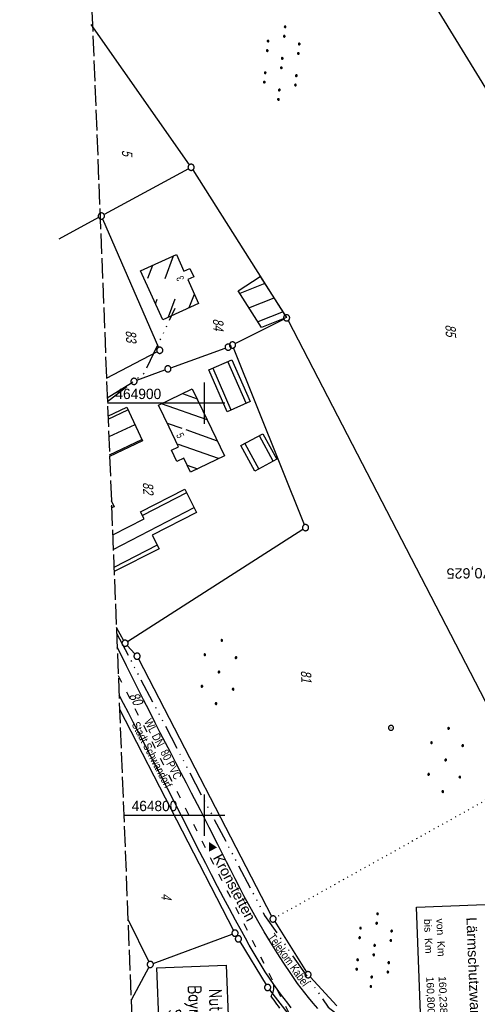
# Model space of a CAD drawing. Extents: x 511155 to 511479, y 464515 to 465450.
# Tile 20 of 41: x 511155 to 511266, y 464754 to 464993. Entities that reach past the tile are written whole.
import ezdxf
from ezdxf.enums import TextEntityAlignment as Align

# ---------------------------------------------------------------- set-up
doc = ezdxf.new("R2010")
doc.units = 0
doc.header["$LTSCALE"] = 10
doc.header["$MEASUREMENT"] = 0
for name, pattern in [('ACAD_ISO03W100', [30, 12, -18]), ('ACAD_ISO14W100', [25.5, 12, -3, 0.5, -3, 0.5, -3, 0.5, -3]), ('AUSGEZOGEN', [0]), ('LT00', [0]), ('LT14', [0.6, 0.5, -0.1]), ('PUNKTX2_STR', [0.6, 0.1, -0.5])]:
    doc.linetypes.add(name, pattern=pattern)
doc.layers.get('0').update_dxf_attribs({"linetype": 'LT00'})
for name, color, linetype in [('--EK_FBR', 1, 'LT00'), ('-EL-93-1', 20, 'LT00'), ('BW_TEXT_B', 20, 'AUSGEZOGEN'), ('DFK_BEB_SCHR', 254, 'LT00'), ('DFK_BEBAUUNG', 250, 'LT00'), ('DFK_FLUR_NR', 250, 'LT00'), ('DFK_GZPKT', 250, 'LT00'), ('DFK_HAUSNR', 250, 'LT00'), ('DFK_KATASTER', 250, 'LT00'), ('DFK_NUTZUNG', 250, 'LT00'), ('DFK_NUTZUNGSGRENZE', 70, 'PUNKTX2_STR'), ('DFK_STAND', 22, 'LT00'), ('DFK_TOPO-SYM', 252, 'LT00'), ('DFK_VERMPKT', 252, 'LT00'), ('ORTSRICHTUNG', 7, 'Continuous'), ('TELEKOM', 210, 'ACAD_ISO14W100'), ('TELEKOM_TEXT', 210, 'Continuous'), ('V103_AFBR_BAB', 250, 'LT00'), ('V103_EINFAHRT', 250, 'LT00'), ('V103_RASTER', 250, 'LT00'), ('WASSERLTG', 130, 'ACAD_ISO03W100'), ('WASSERLTG_TEXT', 130, 'Continuous')]:
    doc.layers.add(name, color=color, linetype=linetype)
doc.layers.add('-BLATT_103-RAND', color=7, linetype='LT14', plot=False)
doc.styles.add('Arial', font='ARIAL.TTF')
doc.styles.add('Beschrift', font='ARIAL.TTF')
doc.styles.get("Standard").update_dxf_attribs({"font": 'ARIAL.TTF'})
doc.styles.add('Versorgungsltg', font='ARIAL.TTF', dxfattribs={"width": 0.8, "height": 2})

# ---------------------------------------------------------------- blocks, each defined once
blk = doc.blocks.new('SYMB7010')
at = {"color": 0, "linetype": 'ByBlock'}
for points in [[(-0.031408, 0.499213), (-0.093728, 0.49134), (-0.15457, 0.475719), (-0.212975, 0.452595), (-0.268021, 0.422333), (-0.31884, 0.385411), (-0.36463, 0.342411), (-0.40467, 0.29401), (-0.438329, 0.240973), (-0.465074, 0.184136), (-0.484486, 0.124395), (-0.496256, 0.062692), (-0.5002, 0)], [(-0.5002, 0), (-0.496256, -0.062692), (-0.484486, -0.124395), (-0.465075, -0.184136), (-0.438329, -0.240973), (-0.404671, -0.29401), (-0.36463, -0.342411), (-0.31884, -0.385411), (-0.268021, -0.422333), (-0.212975, -0.452595), (-0.154571, -0.475719), (-0.093728, -0.49134), (-0.031408, -0.499213), (0.031408, -0.499213)], [(0.5002, 0), (0.496256, 0.062692), (0.484485, 0.124395), (0.465074, 0.184136), (0.438329, 0.240973), (0.40467, 0.29401), (0.36463, 0.342411), (0.31884, 0.385411), (0.268021, 0.422333), (0.212975, 0.452595), (0.15457, 0.475719), (0.093728, 0.49134), (0.031408, 0.499213), (-0.031408, 0.499213)], [(0.031408, -0.499213), (0.093728, -0.491341), (0.15457, -0.475719), (0.212975, -0.452595), (0.268021, -0.422333), (0.31884, -0.385411), (0.36463, -0.342411), (0.404671, -0.294011), (0.438329, -0.240974), (0.465075, -0.184136), (0.484486, -0.124395), (0.496256, -0.062692), (0.500201, 0)]]:
    blk.add_lwpolyline(points, dxfattribs=at)
blk = doc.blocks.new('SYMB7301')
at = {"color": 0, "linetype": 'ByBlock'}
for p, q in [((-0.128693, 0), (0, 0.128693)), ((0, -0.128693), (-0.128693, 0)), ((0, 0.128693), (0.128693, 0)), ((0.128693, 0), (0, -0.128693)), ((0.000059, -0.009738), (0.000059, 0.009897)), ((-0.00901, -0.004339), (-0.002225, -0.009749))]:
    blk.add_line(p, q, dxfattribs=at)
for points in [[(-0.002225, 0.009749), (-0.00901, 0.004339), (-0.00901, -0.004339)], [(0.01, 0), (0.006235, 0.007818), (-0.002225, 0.009749)], [(-0.002225, -0.009749), (0.006235, -0.007818), (0.01, 0)]]:
    blk.add_lwpolyline(points, dxfattribs=at)
blk = doc.blocks.new('SYMB7110')
at = {"color": 0, "linetype": 'ByBlock'}
for p, q in [((-0.515, 0.392919), (-0.515, 0.367081)), ((-0.51, 0.362895), (-0.51, 0.397105)), ((-0.505, 0.399164), (-0.505, 0.360836)), ((-0.5, 0.360204), (-0.5, 0.399796)), ((-0.495, 0.399164), (-0.495, 0.360836)), ((-0.49, 0.362895), (-0.49, 0.397105)), ((-0.485, 0.392919), (-0.485, 0.367081)), ((-0.48, 0.379874), (-0.48, 0.380145)), ((-0.285, 0.392919), (-0.285, 0.367081)), ((-0.28, 0.362895), (-0.28, 0.397105)), ((-0.275, 0.399164), (-0.275, 0.360836)), ((-0.27, 0.360204), (-0.27, 0.399796)), ((-0.265, 0.399164), (-0.265, 0.360836)), ((-0.26, 0.362895), (-0.26, 0.397105)), ((-0.255, 0.392919), (-0.255, 0.367081)), ((-0.25, 0.379874), (-0.25, 0.380146)), ((0.255, 0.392919), (0.255, 0.367081)), ((0.26, 0.362895), (0.26, 0.397105)), ((0.265, 0.399164), (0.265, 0.360836)), ((0.27, 0.360204), (0.27, 0.399796)), ((0.275, 0.399164), (0.275, 0.360836)), ((0.28, 0.362895), (0.28, 0.397105)), ((0.285, 0.392919), (0.285, 0.367081)), ((0.29, 0.379874), (0.29, 0.380145)), ((0.485, 0.392919), (0.485, 0.367081)), ((0.49, 0.362895), (0.49, 0.397105)), ((0.495, 0.399164), (0.495, 0.360836)), ((0.5, 0.360204), (0.5, 0.399796)), ((0.505, 0.399164), (0.505, 0.360836)), ((0.51, 0.362895), (0.51, 0.397105)), ((0.515, 0.392919), (0.515, 0.367081)), ((0.52, 0.379874), (0.52, 0.380146)), ((-0.9, 0.012919), (-0.9, -0.012919)), ((-0.895, -0.017106), (-0.895, 0.017105)), ((-0.89, 0.019164), (-0.89, -0.019164)), ((-0.885, -0.019797), (-0.885, 0.019796)), ((-0.88, 0.019164), (-0.88, -0.019164)), ((-0.875, -0.017106), (-0.875, 0.017105)), ((-0.87, 0.012919), (-0.87, -0.012919)), ((-0.865, -0.000126), (-0.865, 0.000145)), ((-0.67, 0.012919), (-0.67, -0.012919)), ((-0.665, -0.017106), (-0.665, 0.017105)), ((-0.66, 0.019164), (-0.66, -0.019164)), ((-0.655, -0.019797), (-0.655, 0.019796)), ((-0.65, 0.019164), (-0.65, -0.019164)), ((-0.645, -0.017106), (-0.645, 0.017105)), ((-0.64, 0.012919), (-0.64, -0.012919)), ((-0.635, -0.000126), (-0.635, 0.000145)), ((-0.13, 0.012919), (-0.13, -0.012919)), ((-0.125, -0.017105), (-0.125, 0.017105)), ((-0.12, 0.019164), (-0.12, -0.019164)), ((-0.115, -0.019796), (-0.115, 0.019796)), ((-0.11, 0.019164), (-0.11, -0.019164)), ((-0.105, -0.017105), (-0.105, 0.017105)), ((-0.1, 0.012919), (-0.1, -0.012919)), ((-0.095, -0.000126), (-0.095, 0.000146)), ((0.1, 0.012919), (0.1, -0.012919)), ((0.105, -0.017105), (0.105, 0.017105)), ((0.11, 0.019164), (0.11, -0.019164)), ((0.115, -0.019796), (0.115, 0.019796)), ((0.12, 0.019164), (0.12, -0.019164)), ((0.125, -0.017105), (0.125, 0.017105)), ((0.13, 0.012919), (0.13, -0.012919)), ((0.135, -0.000126), (0.135, 0.000146)), ((0.64, 0.012919), (0.64, -0.012919)), ((0.645, -0.017105), (0.645, 0.017105)), ((0.65, 0.019164), (0.65, -0.019164)), ((0.655, -0.019796), (0.655, 0.019796)), ((0.66, 0.019164), (0.66, -0.019164)), ((0.665, -0.017105), (0.665, 0.017105)), ((0.67, 0.012919), (0.67, -0.012919)), ((0.675, -0.000126), (0.675, 0.000146)), ((0.87, 0.012919), (0.87, -0.012919)), ((0.875, -0.017105), (0.875, 0.017105)), ((0.88, 0.019164), (0.88, -0.019164)), ((0.885, -0.019796), (0.885, 0.019796)), ((0.89, 0.019164), (0.89, -0.019164)), ((0.895, -0.017105), (0.895, 0.017105)), ((0.9, 0.012919), (0.9, -0.012919)), ((0.905, -0.000126), (0.905, 0.000146)), ((-0.515, -0.367081), (-0.515, -0.392919)), ((-0.51, -0.397105), (-0.51, -0.362895)), ((-0.505, -0.360836), (-0.505, -0.399164)), ((-0.5, -0.399796), (-0.5, -0.360204)), ((-0.495, -0.360836), (-0.495, -0.399164)), ((-0.49, -0.397106), (-0.49, -0.362895)), ((-0.485, -0.367081), (-0.485, -0.392919)), ((-0.48, -0.380126), (-0.48, -0.379855)), ((-0.285, -0.367081), (-0.285, -0.392919)), ((-0.28, -0.397105), (-0.28, -0.362895)), ((-0.275, -0.360836), (-0.275, -0.399164)), ((-0.27, -0.399796), (-0.27, -0.360204)), ((-0.265, -0.360836), (-0.265, -0.399164)), ((-0.26, -0.397105), (-0.26, -0.362895)), ((-0.255, -0.367081), (-0.255, -0.392919)), ((-0.25, -0.380126), (-0.25, -0.379855)), ((0.255, -0.367081), (0.255, -0.392919)), ((0.26, -0.397105), (0.26, -0.362895)), ((0.265, -0.360836), (0.265, -0.399164)), ((0.27, -0.399796), (0.27, -0.360204)), ((0.275, -0.360836), (0.275, -0.399164)), ((0.28, -0.397105), (0.28, -0.362895)), ((0.285, -0.367081), (0.285, -0.392919)), ((0.29, -0.380126), (0.29, -0.379855)), ((0.485, -0.367081), (0.485, -0.392919)), ((0.49, -0.397105), (0.49, -0.362895)), ((0.495, -0.360836), (0.495, -0.399164)), ((0.5, -0.399796), (0.5, -0.360204)), ((0.505, -0.360836), (0.505, -0.399164)), ((0.51, -0.397105), (0.51, -0.362895)), ((0.515, -0.367081), (0.515, -0.392919)), ((0.52, -0.380126), (0.52, -0.379855))]:
    blk.add_line(p, q, dxfattribs=at)
for points in [[(-0.48, 0.38), (-0.481981, 0.388678), (-0.48753, 0.395637), (-0.49555, 0.399499), (-0.50445, 0.399499), (-0.51247, 0.395637), (-0.518019, 0.388678), (-0.52, 0.38), (-0.518019, 0.371322), (-0.51247, 0.364363), (-0.50445, 0.360501), (-0.49555, 0.360501), (-0.48753, 0.364363), (-0.481981, 0.371322), (-0.48, 0.38)], [(-0.25, 0.38), (-0.251981, 0.388678), (-0.25753, 0.395637), (-0.26555, 0.399499), (-0.27445, 0.399499), (-0.28247, 0.395637), (-0.288019, 0.388678), (-0.29, 0.38), (-0.288019, 0.371322), (-0.28247, 0.364363), (-0.27445, 0.360501), (-0.26555, 0.360501), (-0.25753, 0.364363), (-0.251981, 0.371322), (-0.25, 0.38)], [(0.29, 0.38), (0.288019, 0.388678), (0.28247, 0.395637), (0.27445, 0.399499), (0.26555, 0.399499), (0.25753, 0.395637), (0.251981, 0.388678), (0.25, 0.38), (0.251981, 0.371322), (0.25753, 0.364363), (0.26555, 0.360501), (0.27445, 0.360501), (0.28247, 0.364363), (0.288019, 0.371322), (0.29, 0.38)], [(0.52, 0.38), (0.518019, 0.388678), (0.51247, 0.395637), (0.50445, 0.399499), (0.495549, 0.399499), (0.48753, 0.395637), (0.481981, 0.388678), (0.48, 0.38), (0.481981, 0.371322), (0.48753, 0.364363), (0.495549, 0.360501), (0.50445, 0.360501), (0.51247, 0.364363), (0.518019, 0.371322), (0.52, 0.38)], [(-0.865, 0), (-0.866981, 0.008678), (-0.87253, 0.015637), (-0.88055, 0.019498), (-0.88945, 0.019498), (-0.89747, 0.015637), (-0.903019, 0.008678), (-0.905, 0)], [(-0.905, 0), (-0.903019, -0.008678), (-0.89747, -0.015637), (-0.88945, -0.019499), (-0.88055, -0.019499), (-0.87253, -0.015637), (-0.866981, -0.008678), (-0.865, 0)], [(-0.635, 0), (-0.636981, 0.008678), (-0.64253, 0.015637), (-0.65055, 0.019498), (-0.65945, 0.019498), (-0.66747, 0.015637), (-0.673019, 0.008678), (-0.675, 0)], [(-0.675, 0), (-0.673019, -0.008678), (-0.66747, -0.015637), (-0.65945, -0.019499), (-0.65055, -0.019499), (-0.64253, -0.015637), (-0.636981, -0.008678), (-0.635, 0)], [(-0.095, 0), (-0.096981, 0.008678), (-0.10253, 0.015637), (-0.11055, 0.019499), (-0.11945, 0.019499), (-0.12747, 0.015637), (-0.133019, 0.008678), (-0.135, 0)], [(-0.135, 0), (-0.133019, -0.008678), (-0.12747, -0.015637), (-0.11945, -0.019499), (-0.11055, -0.019499), (-0.10253, -0.015637), (-0.096981, -0.008678), (-0.095, 0)], [(0.135, 0), (0.133019, 0.008678), (0.12747, 0.015637), (0.11945, 0.019499), (0.11055, 0.019499), (0.10253, 0.015637), (0.096981, 0.008678), (0.095, 0)], [(0.095, 0), (0.096981, -0.008678), (0.10253, -0.015637), (0.11055, -0.019499), (0.11945, -0.019499), (0.12747, -0.015637), (0.133019, -0.008678), (0.135, 0)], [(0.675, 0), (0.673019, 0.008678), (0.66747, 0.015637), (0.65945, 0.019499), (0.65055, 0.019499), (0.64253, 0.015637), (0.636981, 0.008678), (0.635, 0)], [(0.635, 0), (0.636981, -0.008678), (0.64253, -0.015637), (0.65055, -0.019499), (0.65945, -0.019499), (0.66747, -0.015637), (0.673019, -0.008678), (0.675, 0)], [(0.905, 0), (0.903019, 0.008678), (0.89747, 0.015637), (0.88945, 0.019499), (0.88055, 0.019499), (0.87253, 0.015637), (0.866981, 0.008678), (0.865, 0)], [(0.865, 0), (0.866981, -0.008678), (0.87253, -0.015637), (0.88055, -0.019499), (0.88945, -0.019499), (0.89747, -0.015637), (0.903019, -0.008678), (0.905, 0)], [(-0.48, -0.38), (-0.481981, -0.371322), (-0.48753, -0.364363), (-0.49555, -0.360501), (-0.50445, -0.360501), (-0.51247, -0.364363), (-0.518019, -0.371322), (-0.52, -0.38), (-0.518019, -0.388678), (-0.51247, -0.395637), (-0.50445, -0.399499), (-0.49555, -0.399499), (-0.48753, -0.395637), (-0.481981, -0.388678), (-0.48, -0.38)], [(-0.25, -0.38), (-0.251981, -0.371322), (-0.25753, -0.364363), (-0.26555, -0.360501), (-0.27445, -0.360501), (-0.28247, -0.364363), (-0.288019, -0.371322), (-0.29, -0.38), (-0.288019, -0.388678), (-0.28247, -0.395637), (-0.27445, -0.399499), (-0.26555, -0.399499), (-0.25753, -0.395637), (-0.251981, -0.388678), (-0.25, -0.38)], [(0.29, -0.38), (0.288019, -0.371322), (0.28247, -0.364363), (0.27445, -0.360501), (0.26555, -0.360501), (0.25753, -0.364363), (0.251981, -0.371322), (0.25, -0.38), (0.251981, -0.388678), (0.25753, -0.395637), (0.26555, -0.399499), (0.27445, -0.399499), (0.28247, -0.395637), (0.288019, -0.388678), (0.29, -0.38)], [(0.52, -0.38), (0.518019, -0.371322), (0.51247, -0.364363), (0.50445, -0.360501), (0.495549, -0.360501), (0.48753, -0.364363), (0.481981, -0.371322), (0.48, -0.38), (0.481981, -0.388678), (0.48753, -0.395637), (0.495549, -0.399499), (0.50445, -0.399499), (0.51247, -0.395637), (0.518019, -0.388678), (0.52, -0.38)]]:
    blk.add_lwpolyline(points, dxfattribs=at)
blk = doc.blocks.new('Ackerland7')
at = {"layer": 'DFK_NUTZUNG', "color": 0, "linetype": 'ByBlock'}
for p, q in [((-4, 3.93), (-4, 3.67)), ((-3.95, 3.63), (-3.95, 3.97)), ((-3.9, 3.99), (-3.9, 3.61)), ((-3.85, 3.6), (-3.85, 4)), ((-3.8, 3.99), (-3.8, 3.61)), ((-3.75, 3.63), (-3.75, 3.97)), ((-3.7, 3.93), (-3.7, 3.67)), ((-3.65, 3.8), (-3.65, 3.8)), ((3.7, 3.93), (3.7, 3.67)), ((3.75, 3.63), (3.75, 3.97)), ((3.8, 3.99), (3.8, 3.61)), ((3.85, 3.6), (3.85, 4)), ((3.9, 3.99), (3.9, 3.61)), ((3.95, 3.63), (3.95, 3.97)), ((4, 3.93), (4, 3.67)), ((4.05, 3.8), (4.05, 3.8)), ((-7.85, 0.13), (-7.85, -0.13)), ((-7.8, -0.17), (-7.8, 0.17)), ((-7.75, 0.19), (-7.75, -0.19)), ((-7.7, -0.2), (-7.7, 0.2)), ((-7.65, 0.19), (-7.65, -0.19)), ((-7.6, -0.17), (-7.6, 0.17)), ((-7.55, 0.13), (-7.55, -0.13)), ((-7.5, 0), (-7.5, 0)), ((-0.15, 0.13), (-0.15, -0.13)), ((-0.1, -0.17), (-0.1, 0.17)), ((-0.05, 0.19), (-0.05, -0.19)), ((0, -0.2), (0, 0.2)), ((0.05, 0.19), (0.05, -0.19)), ((0.1, -0.17), (0.1, 0.17)), ((0.15, 0.13), (0.15, -0.13)), ((0.2, 0), (0.2, 0)), ((7.55, 0.13), (7.55, -0.13)), ((7.6, -0.17), (7.6, 0.17)), ((7.65, 0.19), (7.65, -0.19)), ((7.7, -0.2), (7.7, 0.2)), ((7.75, 0.19), (7.75, -0.19)), ((7.8, -0.17), (7.8, 0.17)), ((7.85, 0.13), (7.85, -0.13)), ((7.9, 0), (7.9, 0)), ((-4, -3.67), (-4, -3.93)), ((-3.95, -3.97), (-3.95, -3.63)), ((-3.9, -3.61), (-3.9, -3.99)), ((-3.85, -4), (-3.85, -3.6)), ((-3.8, -3.61), (-3.8, -3.99)), ((-3.75, -3.97), (-3.75, -3.63)), ((-3.7, -3.67), (-3.7, -3.93)), ((-3.65, -3.8), (-3.65, -3.8)), ((3.7, -3.67), (3.7, -3.93)), ((3.75, -3.97), (3.75, -3.63)), ((3.8, -3.61), (3.8, -3.99)), ((3.85, -4), (3.85, -3.6)), ((3.9, -3.61), (3.9, -3.99)), ((3.95, -3.97), (3.95, -3.63)), ((4, -3.67), (4, -3.93)), ((4.05, -3.8), (4.05, -3.8))]:
    blk.add_line(p, q, dxfattribs=at)
for points in [[(-3.65, 3.8), (-3.67, 3.89), (-3.73, 3.96), (-3.81, 3.99), (-3.89, 3.99), (-3.97, 3.96), (-4.03, 3.89), (-4.05, 3.8), (-4.03, 3.71), (-3.97, 3.64), (-3.89, 3.6), (-3.81, 3.6), (-3.73, 3.64), (-3.67, 3.71), (-3.65, 3.8)], [(4.05, 3.8), (4.03, 3.89), (3.97, 3.96), (3.89, 3.99), (3.81, 3.99), (3.73, 3.96), (3.67, 3.89), (3.65, 3.8), (3.67, 3.71), (3.73, 3.64), (3.81, 3.61), (3.89, 3.61), (3.97, 3.64), (4.03, 3.71), (4.05, 3.8)], [(-7.5, 0), (-7.52, 0.09), (-7.58, 0.16), (-7.66, 0.19), (-7.74, 0.19), (-7.82, 0.16), (-7.88, 0.09), (-7.9, 0)], [(0.2, 0), (0.18, 0.09), (0.12, 0.16), (0.04, 0.19), (-0.04, 0.19), (-0.12, 0.16), (-0.18, 0.09), (-0.2, 0)], [(-0.2, 0), (-0.18, -0.09), (-0.12, -0.16), (-0.04, -0.19), (0.04, -0.19), (0.12, -0.16), (0.18, -0.09), (0.2, 0)], [(7.9, 0), (7.88, 0.09), (7.82, 0.16), (7.74, 0.19), (7.66, 0.19), (7.58, 0.16), (7.52, 0.09), (7.5, 0)], [(7.5, 0), (7.52, -0.09), (7.58, -0.16), (7.66, -0.19), (7.74, -0.19), (7.82, -0.16), (7.88, -0.09), (7.9, 0)], [(-7.9, 0), (-7.88, -0.09), (-7.82, -0.16), (-7.74, -0.19), (-7.66, -0.19), (-7.58, -0.16), (-7.52, -0.09), (-7.5, 0)], [(-3.65, -3.8), (-3.67, -3.71), (-3.73, -3.64), (-3.81, -3.61), (-3.89, -3.61), (-3.97, -3.64), (-4.03, -3.71), (-4.05, -3.8), (-4.03, -3.89), (-3.97, -3.96), (-3.89, -3.99), (-3.81, -3.99), (-3.73, -3.96), (-3.67, -3.89), (-3.65, -3.8)], [(4.05, -3.8), (4.03, -3.71), (3.97, -3.64), (3.89, -3.61), (3.81, -3.61), (3.73, -3.64), (3.67, -3.71), (3.65, -3.8), (3.67, -3.89), (3.73, -3.96), (3.81, -3.99), (3.89, -3.99), (3.97, -3.96), (4.03, -3.89), (4.05, -3.8)]]:
    blk.add_lwpolyline(points, dxfattribs=at)

msp = doc.modelspace()

# ---------------------------------------------------------------- linework, layer by layer
at = {"layer": '--EK_FBR'}
msp.add_lwpolyline([(511227.62, 464753.06), (511226.44, 464754.38), (511225.31, 464755.73), (511224.41, 464756.86)], dxfattribs=at)
at = {"layer": '-BLATT_103-RAND'}
msp.add_lwpolyline([(511155.19, 465438.82), (511191.77, 464514.55), (511478.54, 464525.89), (511441.97, 465450.17), (511155.19, 465438.82)], dxfattribs=at)
at = {"layer": 'DFK_BEB_SCHR'}
for p, q in [((511190.5, 464930.24), (511192.58, 464935.77)), ((511187.43, 464933.43), (511186.23, 464930.27)), ((511214.76, 464929.03), (511208.69, 464926.6)), ((511196.39, 464923.18), (511197.61, 464926.43)), ((511188.19, 464924.11), (511188.62, 464925.25)), ((511192.88, 464925.23), (511191.23, 464920.85)), ((511210.87, 464923.16), (511216.96, 464925.6)), ((511219.16, 464922.17), (511213.05, 464919.72)), ((511210.16, 464899.96), (511205.73, 464910.09)), ((511202.07, 464908.48), (511206.5, 464898.35)), ((511194.75, 464902.32), (511198.26, 464901.09)), ((511176.67, 464896.15), (511181.46, 464898.4)), ((511200.71, 464895.98), (511189.65, 464899.87)), ((511183.16, 464894.78), (511176.84, 464891.81)), ((511191.02, 464895.15), (511194.54, 464893.91)), ((511195.51, 464893.57), (511203.19, 464890.88)), ((511177.01, 464887.47), (511184.86, 464891.16)), ((511216.77, 464885.9), (511213.42, 464892.11)), ((511203.46, 464886.54), (511193.76, 464889.95)), ((511209.9, 464890.21), (511213.25, 464884)), ((511195.83, 464884.98), (511198.34, 464884.1)), ((511195.72, 464878.22), (511185.05, 464872.71)), ((511177.65, 464874.64), (511177.5, 464874.98)), ((511177.92, 464864.52), (511197.53, 464874.66)), ((511188.62, 464865.55), (511178.09, 464860.1))]:
    msp.add_line(p, q, dxfattribs=at)
at = {"layer": 'DFK_BEBAUUNG'}
for points in [[(511198.62, 464924.19), (511189.93, 464920.26), (511184.55, 464932.13), (511193.25, 464936.07), (511195.08, 464932.03), (511196.55, 464932.67), (511197.45, 464930.66), (511196, 464930.01), (511198.62, 464924.19)], [(511220.03, 464920.81), (511213.91, 464918.36), (511208.27, 464927.27), (511213.63, 464930.78), (511220.03, 464920.81)], [(511206.7, 464910.51), (511211.13, 464900.38), (511205.55, 464897.93), (511201.11, 464908.06), (511206.7, 464910.51)], [(511197.12, 464903.45), (511199.68, 464898.12), (511204.94, 464887.25), (511196.64, 464883.29), (511195.03, 464886.65), (511193.37, 464885.85), (511192.06, 464888.6), (511193.76, 464889.42), (511191.48, 464894.19), (511188.92, 464899.52), (511197.12, 464903.45)], [(511176.64, 464896.85), (511181.18, 464898.99), (511185.02, 464890.83), (511177.02, 464887.07)], [(511214.28, 464892.58), (511217.63, 464886.37), (511212.3, 464883.49), (511208.94, 464889.69), (511214.28, 464892.58)], [(511177.78, 464868.05), (511185.44, 464871.94), (511184.57, 464873.66), (511195.27, 464879.1), (511198.12, 464873.5)], [(511177.45, 464876.36), (511178.11, 464874.84), (511177.52, 464874.58)], [(511198.12, 464873.5), (511187.39, 464867.95), (511189.09, 464864.64), (511178.13, 464859.15)]]:
    msp.add_lwpolyline(points, dxfattribs=at)
at = {"layer": 'DFK_KATASTER'}
for p, q in [((511240.78, 465021.49), (511322.56, 464887.58)), ((511172.46, 464991.87), (511196.39, 464957.85)), ((511196.16, 464956.88), (511175.69, 464945.77)), ((511197.22, 464956.61), (511219.62, 464921.33)), ((511174.37, 464945.05), (511164.66, 464939.78)), ((511175.33, 464944.72), (511188.91, 464913.51)), ((511207.55, 464914.46), (511219.35, 464920.36)), ((511220.37, 464920.03), (511299.85, 464766.56)), ((511176.27, 464906.1), (511188.54, 464912.47)), ((511191.89, 464908.57), (511205.1, 464913.33)), ((511224.34, 464870.5), (511207.16, 464913.42)), ((511183.66, 464905.55), (511190.48, 464908.06)), ((511176.46, 464901.31), (511182.32, 464904.9)), ((511181.41, 464842.13), (511223.99, 464869.4)), ((511178.66, 464845.62), (511180.42, 464842.39)), ((511181.29, 464841.18), (511183.18, 464839.14)), ((511184.04, 464837.92), (511216.38, 464775.49)), ((511179.45, 464825.76), (511207.15, 464772.05)), ((511181.47, 464774.8), (511186.59, 464764.46)), ((511217.12, 464774.19), (511224.82, 464761.93)), ((511187.62, 464764.05), (511206.79, 464771.12)), ((511207.87, 464770.73), (511207.92, 464770.64)), ((511208.69, 464769.35), (511215.03, 464758.84)), ((511186.56, 464763.13), (511182.25, 464755.12)), ((511225.73, 464760.75), (511232.2, 464753.76)), ((511215.88, 464757.61), (511224.72, 464746.22))]:
    msp.add_line(p, q, dxfattribs=at)
at = {"layer": 'DFK_NUTZUNGSGRENZE', "ltscale": 0.2}
msp.add_line((511277.89, 464808.96), (511217.38, 464775.19), dxfattribs=at)
at = {"layer": 'DFK_STAND'}
msp.add_lwpolyline([(511205.32, 464763.62), (511207.57, 464706.67), (511190.77, 464706), (511188.52, 464762.96)], close=True, dxfattribs=at)
at = {"layer": 'TELEKOM', "ltscale": 0.05, "flags": 128}
for points in [[(511176.5, 464900.42), (511185.5, 464907.35), (511192.99, 464923.04)], [(511178.72, 464844.15), (511214.68, 464775.7), (511230.15, 464753.42), (511247.83, 464739.78), (511268.45, 464723.99), (511282.64, 464709.81), (511294.69, 464698.04), (511295.85, 464696.02), (511298.35, 464687.79), (511304.27, 464669.42), (511302.9, 464590.12), (511308.9, 464588.69), (511318.77, 464589.21), (511328.89, 464589.73), (511355.75, 464588.45), (511405.22, 464586.67), (511406, 464594.85), (511409.37, 464595.62), (511413.38, 464597.04), (511416.17, 464598.81), (511418.21, 464600.51), (511419.57, 464602.74), (511420.99, 464606.28), (511422.28, 464610.01), (511424.14, 464616.56), (511425.57, 464621.59), (511426.31, 464627.7), (511426.31, 464627.7), (511427.71, 464641.18), (511428.19, 464653.81), (511423.45, 464660.11), (511410.8, 464669.33), (511410.8, 464669.33), (511392.79, 464682.58), (511383.15, 464689.7), (511377.77, 464691.7), (511394.74, 464703.14), (511399.37, 464699.6), (511399.03, 464699.14)]]:
    msp.add_lwpolyline(points, dxfattribs=at)
at = {"layer": 'V103_AFBR_BAB'}
for points in [[(511227.62, 464753.06), (511226.44, 464754.38), (511225.31, 464755.73), (511224.41, 464756.86), (511223.54, 464758.01), (511222.68, 464759.18), (511221.85, 464760.37), (511221.03, 464761.56), (511219.35, 464764.07), (511217.7, 464766.6), (511216.1, 464769.16), (511214.54, 464771.74), (511213.02, 464774.35), (511211.88, 464776.37), (511210.77, 464778.41), (511209.67, 464780.46), (511208.6, 464782.51), (511207.53, 464784.58), (511206.48, 464786.65), (511205.43, 464788.72), (511204.39, 464790.8), (511203.34, 464792.87), (511201.23, 464797.04), (511199.1, 464801.2), (511196.95, 464805.36), (511195.68, 464807.8), (511194.41, 464810.24), (511193.14, 464812.68), (511191.87, 464815.12), (511190.6, 464817.57), (511189.34, 464820.01), (511188.08, 464822.46), (511186.68, 464825.22), (511185.28, 464827.98), (511183.89, 464830.75), (511182.51, 464833.52), (511181.12, 464836.29), (511179.74, 464839.06), (511178.86, 464840.81)], [(511221.15, 464753.28), (511220.28, 464754.4), (511219.42, 464755.52), (511218.57, 464756.64), (511217.73, 464757.77), (511216.9, 464758.92), (511215.84, 464760.46), (511214.81, 464762.03), (511213.81, 464763.62), (511212.83, 464765.23), (511211.88, 464766.85), (511210.95, 464768.49), (511210.03, 464770.13), (511209.12, 464771.78), (511207.63, 464774.51), (511206.16, 464777.25), (511204.7, 464779.99), (511203.25, 464782.74), (511201.81, 464785.5), (511200.39, 464788.26), (511198.97, 464791.03), (511197.43, 464794.02), (511195.91, 464797.03), (511194.38, 464800.03), (511192.85, 464803.03), (511191.09, 464806.49), (511189.33, 464809.94), (511187.56, 464813.4), (511185.77, 464816.84), (511183.98, 464820.29), (511182.78, 464822.57), (511181.58, 464824.86), (511180.38, 464827.15), (511179.32, 464829.16)]]:
    msp.add_lwpolyline(points, dxfattribs=at)
at = {"layer": 'V103_EINFAHRT'}
for points in [[(511216.24, 464756.09), (511216.41, 464756.42), (511216.58, 464756.76), (511216.72, 464757.1), (511216.82, 464757.45), (511216.88, 464757.81), (511216.91, 464758.17), (511216.91, 464758.54), (511216.9, 464758.92)], [(511218.35, 464753.14), (511218.02, 464753.65), (511217.68, 464754.15), (511217.33, 464754.65), (511216.97, 464755.13), (511216.61, 464755.61), (511216.24, 464756.09)]]:
    msp.add_lwpolyline(points, dxfattribs=at)
at = {"layer": 'V103_RASTER'}
for p, q in [((511200, 464905), (511200, 464895)), ((511205, 464900), (511176.51, 464900)), ((511200, 464805), (511200, 464795)), ((511180.47, 464800), (511205, 464800))]:
    msp.add_line(p, q, dxfattribs=at)
at = {"layer": 'WASSERLTG', "ltscale": 0.015, "flags": 128}
msp.add_lwpolyline([(511179.13, 464833.93), (511218.1, 464756.91), (511255, 464684.18), (511270.47, 464669.62), (511312.18, 464679.65), (511313.84, 464680.07), (511374.1, 464693.36), (511378.3, 464694.48), (511396.14, 464681.44), (511406.39, 464674.47), (511419.59, 464665.79), (511440.07, 464655.42), (511445.25, 464652.01)], dxfattribs=at)

# ---------------------------------------------------------------- block references
at = {"layer": 'DFK_GZPKT', "xscale": 1.500000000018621, "yscale": 1.5, "zscale": 1.5, "rotation": 264.7377099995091}
for p in [(511196.82, 464957.24), (511175.03, 464945.41), (511220.02, 464920.7), (511206.88, 464914.12), (511189.21, 464912.82), (511205.81, 464913.58), (511191.18, 464908.32), (511182.96, 464905.29), (511224.62, 464869.8), (511180.78, 464841.73), (511183.69, 464838.59), (511216.72, 464774.82), (511207.49, 464771.38), (511208.3, 464769.99), (511186.92, 464763.79), (511225.22, 464761.3), (511215.42, 464758.2)]:
    msp.add_blockref('SYMB7010', p, dxfattribs=at)
at = {"layer": 'DFK_NUTZUNG', "xscale": 10.00000000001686, "yscale": 10, "zscale": 10, "rotation": 264.7377100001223}
for p in [(511218.85, 464982.52), (511241.29, 464767.26)]:
    msp.add_blockref('SYMB7110', p, dxfattribs=at)
at = {"layer": 'DFK_NUTZUNG', "rotation": 264.7376999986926}
for p in [(511203.59, 464834.76), (511258.65, 464813.41)]:
    msp.add_blockref('Ackerland7', p, dxfattribs=at)
at = {"layer": 'DFK_TOPO-SYM', "xscale": 0.09999999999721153, "yscale": 0.09999999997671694, "zscale": 0.1, "rotation": 0.001159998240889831}
msp.add_blockref('SYMB7301', (511245.38, 464821.21), dxfattribs=at)
at = {"layer": 'DFK_VERMPKT', "xscale": 1.200000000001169, "yscale": 1.200000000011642, "zscale": 1.2, "rotation": 264.7377100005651}
msp.add_blockref('SYMB7010', (511245.38, 464821.21), dxfattribs=at)

# ---------------------------------------------------------------- texts
at = {"layer": '-EL-93-1', "style": 'Arial'}
msp.add_text('   km 160+670,625', height=2.5, rotation=180.6316, dxfattribs=at).set_placement((511287.88, 464858.97), align=Align.MIDDLE_LEFT)
at = {"layer": 'DFK_FLUR_NR', "oblique": 13.754, "width": 0.75}
for s, rotation, p in [('5', 272.2662, (511180, 464961.42)), ('84', 272.2662, (511202.14, 464920.51)), ('83', 272.2662, (511180.95, 464917.63)), ('85', 272.2662, (511258.58, 464919.06)), ('82', 272.2662, (511185.1, 464880.79)), ('81', 272.2662, (511223.48, 464835.12)), ('80', -62.4462, (511181.64, 464829.01)), ('4', 272.2662, (511189.56, 464781.01))]:
    msp.add_text(s, height=2.5, rotation=rotation, dxfattribs=at).set_placement(p)
at = {"layer": 'DFK_HAUSNR', "width": 0.75}
for s, rotation, p in [('3', 115, (511195.2, 464930.16)), ('5', -64.5618, (511193.15, 464892.25))]:
    msp.add_text(s, height=1.8, rotation=rotation, dxfattribs=at).set_placement(p)
at = {"layer": 'DFK_STAND', "insert": (511205.1, 464735.09), "char_height": 3, "width": 55.058, "attachment_point": 2, "rotation": 272.2662, "style": 'Versorgungsltg'}
msp.add_mtext('{\\Fromans|c0;Nutzung der Basisdaten der Bayr. Vermessungsverwaltung\\PStand November 2007}', dxfattribs=at)
at = {"layer": 'ORTSRICHTUNG', "insert": (511205.14, 464783.77), "char_height": 2.5, "attachment_point": 8, "rotation": 298.0393, "style": 'Beschrift'}
msp.add_mtext('◄ Kronstetten', dxfattribs=at)
at = {"layer": 'TELEKOM_TEXT', "style": 'Versorgungsltg', "width": 0.8}
msp.add_text('Telekom Kabel', height=2, rotation=305.4654, dxfattribs=at).set_placement((511219.71, 464764.33), align=Align.CENTER)
at = {"layer": 'V103_RASTER'}
for s, width, p in [(' 464900', 0.955, (511177.51, 464901)), (' 464800', 0.951, (511181.47, 464801))]:
    msp.add_text(s, height=2.5, rotation=-0.0005, dxfattribs=dict(at, width=width)).set_placement(p)
at = {"layer": 'WASSERLTG_TEXT', "insert": (511186.42, 464814.19), "char_height": 2, "attachment_point": 8, "rotation": 297.6511, "line_spacing_factor": 0.9, "style": 'Versorgungsltg'}
msp.add_mtext('WL DN  80 PVC\\PStadt Schwandorf', dxfattribs=at)

# ---------------------------------------------------------------- next in the draw order: texts
at = {"layer": 'BW_TEXT_B', "insert": (511280.01, 464775.84), "char_height": 2, "width": 32.3515, "attachment_point": 1, "rotation": 272.2662, "style": 'Beschrift', "bg_fill": 3, "box_fill_scale": 1.5, "bg_fill_color": 256, "bg_fill_transparency": 3935092}
msp.add_mtext('\\pt10,14;{\\Funir_o|c0;\\H1.75x;6638771}\\P\\ptz;{\\H1.75x;N_93_L160,2R\\W0.8;\\P\\H0.3714x;\\W1;\\P\\H1.924x;Lärmschutzwand\\P\\H0.1999x;\\P\\H3.602x;\\P\\pt14;von  Km^I160,238\\Pbis  Km^I160,800}', dxfattribs=at)

# ---------------------------------------------------------------- next in the draw order: linework, layer by layer
at = {"layer": 'BW_TEXT_B'}
msp.add_lwpolyline([(511282.78, 464778.9), (511284.3, 464740.36), (511253.06, 464739.12), (511251.53, 464777.66)], close=True, dxfattribs=at)

doc.saveas('drawing.dxf')
